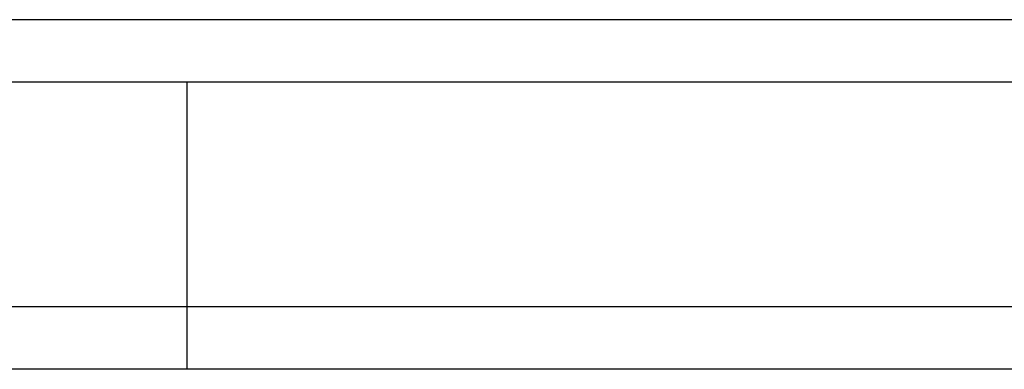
# Model space of a CAD drawing. Header units: millimetres. Extents: x 349 to 648, y 103 to 207.
# Tile 3 of 46: x 529.2 to 544.96, y 122.5 to 128.1. Entities that reach past the tile are written whole.
import ezdxf
from ezdxf.lldxf.tags import DXFTag

# ---------------------------------------------------------------- set-up
doc = ezdxf.new("R2010")
doc.units = ezdxf.units.MM
doc.header["$LTSCALE"] = 0.15
doc.layers.add('2', color=7, linetype='CONTINUOUS')
doc.layers.add('HID', color=2, linetype='DASHED')
tags = doc.linetypes.add('DASHED', pattern=[25.72, 12.86, -12.86]).pattern_tags.tags
tags[6:7] = [DXFTag(74, 4), DXFTag(75, 0), DXFTag(340, '0'), DXFTag(46, 0.0), DXFTag(50, 0.0), DXFTag(44, 0.0), DXFTag(45, 0.0)]
tags[4:5] = [DXFTag(74, 4), DXFTag(75, 0), DXFTag(340, '0'), DXFTag(46, 0.0), DXFTag(50, 0.0), DXFTag(44, 0.0), DXFTag(45, 0.0)]

msp = doc.modelspace()

# ---------------------------------------------------------------- linework, layer by layer
at = {"layer": '2', "color": 0, "linetype": 'Continuous'}
for p, q in [((597.374, 128.1), (519.374, 128.1)), ((597.374, 127.1), (519.374, 127.1)), ((647.874, 123.5), (493.026, 123.5)), ((647.874, 122.5), (448.874, 122.5))]:
    msp.add_line(p, q, dxfattribs=at)
at = {"layer": 'HID', "color": 0, "linetype": 'DASHED'}
msp.add_line((531.874, 127.1), (531.874, 122.5), dxfattribs=at)

doc.saveas('drawing.dxf')
